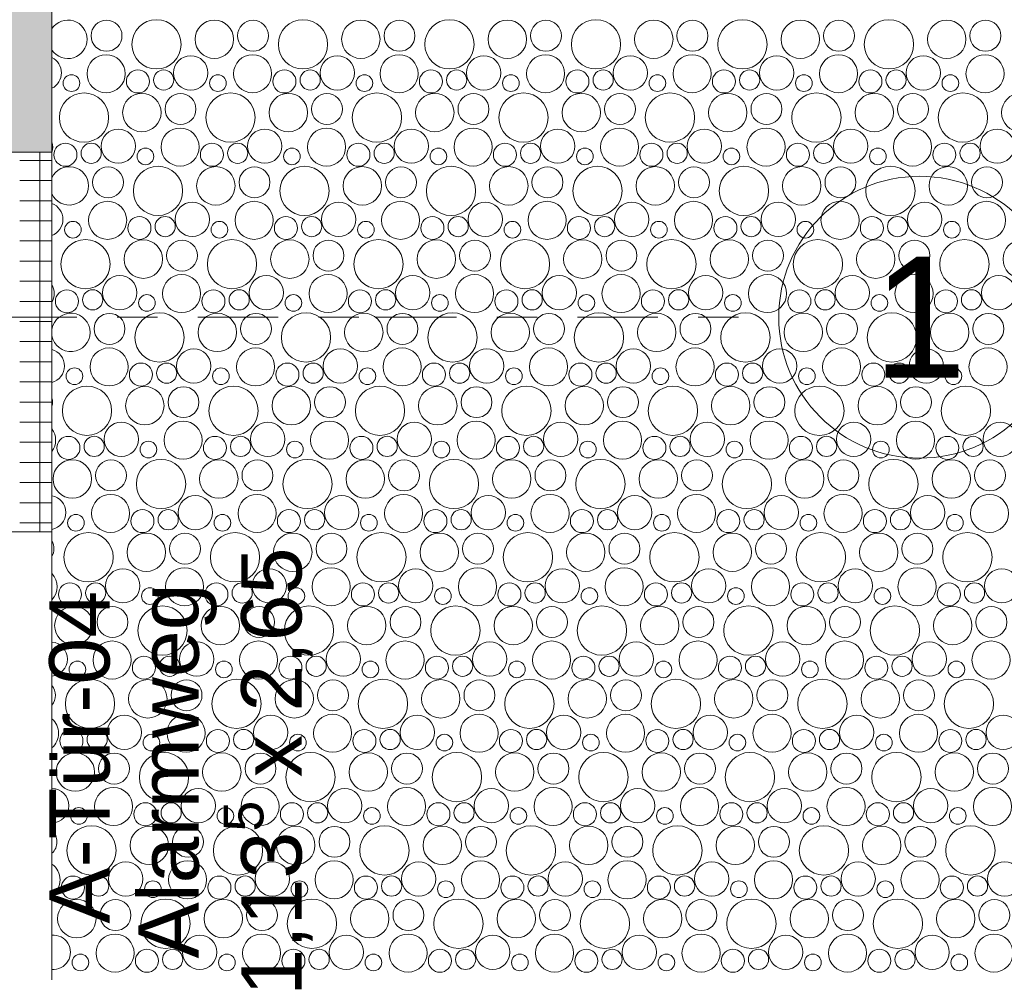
# Model space of a CAD drawing. Header units: metres. Extents: x -167 to 262, y -186 to 508.
# Tile 227 of 256: x 58.08 to 60.53, y 41.96 to 44.33. Entities that reach past the tile are written whole.
import ezdxf
from ezdxf.enums import TextEntityAlignment as Align

# ---------------------------------------------------------------- set-up
doc = ezdxf.new("R2010")
doc.units = ezdxf.units.M
doc.header["$MEASUREMENT"] = 0
doc.linetypes.add('Raster', pattern=[0.4, 0.2, -0.1, 0, -0.1])
for name, color, linetype in [('10 Wand außen', 7, 'Continuous'), ('60 Auffüllung', 7, 'Continuous'), ('90 Achsraster', 7, 'Continuous'), ('94 Genehmigungsplanung Bemaßung', 7, 'Continuous')]:
    doc.layers.add(name, color=color, linetype=linetype)
doc.styles.add('ERSTELLTER_STIL_1', font='arial.ttf')
doc.styles.add('ERSTELLTER_STIL_2', font='arial.ttf')
doc.dimstyles.new('ERSTELLTER_STIL__1', dxfattribs={"dimtxt": 0.25, "dimasz": 0.19, "dimexe": 0.18, "dimexo": 0.1, "dimgap": 0, "dimtad": 1, "dimtih": 1, "dimtoh": 1, "dimzin": 0, "dimdsep": 46, "dimtxsty": 'ERSTELLTER_STIL_1', "dimblk": 'ARROWHEAD_6', "dimblk1": 'ARROWHEAD_6', "dimblk2": 'ARROWHEAD_6', "dimcen": 0.09, "dimclrd": 7, "dimclre": 7, "dimclrt": 7, "dimazin": 0, "dimtfac": 1, "dimtdec": 4, "dimtmove": 0, "dimatfit": 3, "dimfxl": 1, "dimtolj": 1, "dimtzin": 0, "dimarcsym": 0})
doc.dimstyles.new('ERSTELLTER_STIL__2', dxfattribs={"dimtxt": 0.25, "dimasz": 0.19, "dimexe": 0.18, "dimexo": 0.1, "dimgap": 0, "dimtad": 1, "dimzin": 0, "dimdsep": 46, "dimtxsty": 'ERSTELLTER_STIL_1', "dimblk": 'ARROWHEAD_6', "dimblk1": 'ARROWHEAD_6', "dimblk2": 'ARROWHEAD_6', "dimcen": 0.09, "dimclrd": 7, "dimclre": 7, "dimclrt": 7, "dimazin": 0, "dimtfac": 1, "dimtdec": 4, "dimtmove": 0, "dimatfit": 3, "dimfxl": 1, "dimtolj": 1, "dimtzin": 0, "dimarcsym": 0})
pattern_1 = [(0, (27236.132094, 33357.27905), (0, 0.05), []), (90, (27236.132094, 33357.27905), (-0.05, 0), [])]

# ---------------------------------------------------------------- blocks, each defined once
blk = doc.blocks.new('*X54', base_point=(27236.1321, 33357.279))
at = {"layer": '60 Auffüllung', "color": 7, "linetype": 'Continuous', "lineweight": 18, "true_color": 0xefefef}
for centre, radius in [((58.2981, 44.2887), 0.0384), ((58.4222, 44.2674), 0.0612), ((58.5658, 44.2799), 0.0477), ((58.6618, 44.2887), 0.0384), ((58.7859, 44.2674), 0.0612), ((58.9295, 44.2799), 0.0477), ((59.0255, 44.2887), 0.0384), ((59.1496, 44.2674), 0.0612), ((59.2932, 44.2799), 0.0477), ((59.3892, 44.2887), 0.0384), ((59.5134, 44.2674), 0.0612), ((59.6569, 44.2799), 0.0477), ((59.7529, 44.2887), 0.0384), ((59.8771, 44.2674), 0.0612), ((60.0206, 44.2799), 0.0477), ((60.1167, 44.2887), 0.0384), ((60.2408, 44.2674), 0.0612), ((60.3843, 44.2799), 0.0477), ((60.4804, 44.2887), 0.0384), ((58.2971, 44.1943), 0.0473), ((58.5073, 44.1965), 0.0426), ((58.6608, 44.1943), 0.0473), ((58.871, 44.1965), 0.0426), ((59.0245, 44.1943), 0.0473), ((59.2347, 44.1965), 0.0426), ((59.3882, 44.1943), 0.0473), ((59.5985, 44.1965), 0.0426), ((59.7519, 44.1943), 0.0473), ((59.9622, 44.1965), 0.0426), ((60.1156, 44.1943), 0.0473), ((60.3259, 44.1965), 0.0426), ((60.4793, 44.1943), 0.0473), ((58.3761, 44.1752), 0.0286), ((58.44, 44.1788), 0.0251), ((58.7398, 44.1752), 0.0286), ((58.8037, 44.1788), 0.0251), ((59.1035, 44.1752), 0.0286), ((59.1674, 44.1788), 0.0251), ((59.4673, 44.1752), 0.0286), ((59.5311, 44.1788), 0.0251), ((59.831, 44.1752), 0.0286), ((59.8948, 44.1788), 0.0251), ((60.1947, 44.1752), 0.0286), ((60.2585, 44.1788), 0.0251), ((58.211, 44.1711), 0.0207), ((58.5747, 44.1711), 0.0207), ((58.9384, 44.1711), 0.0207), ((59.3021, 44.1711), 0.0207), ((59.6658, 44.1711), 0.0207), ((60.0295, 44.1711), 0.0207), ((60.3932, 44.1711), 0.0207), ((58.2422, 44.0854), 0.0612), ((58.3858, 44.0979), 0.0477), ((58.4818, 44.1067), 0.0384), ((58.6059, 44.0854), 0.0612), ((58.7495, 44.0979), 0.0477), ((58.8455, 44.1067), 0.0384), ((58.9696, 44.0854), 0.0612), ((59.1132, 44.0979), 0.0477), ((59.2092, 44.1067), 0.0384), ((59.3334, 44.0854), 0.0612), ((59.4769, 44.0979), 0.0477), ((59.5729, 44.1067), 0.0384), ((59.6971, 44.0854), 0.0612), ((59.8406, 44.0979), 0.0477), ((59.9367, 44.1067), 0.0384), ((60.0608, 44.0854), 0.0612), ((60.2043, 44.0979), 0.0477), ((60.3004, 44.1067), 0.0384), ((60.4245, 44.0854), 0.0612), ((60.568, 44.0979), 0.0477), ((58.3273, 44.0145), 0.0426), ((58.4808, 44.0123), 0.0473), ((58.691, 44.0145), 0.0426), ((58.8445, 44.0123), 0.0473), ((59.0547, 44.0145), 0.0426), ((59.2082, 44.0123), 0.0473), ((59.4185, 44.0145), 0.0426), ((59.5719, 44.0123), 0.0473), ((59.7822, 44.0145), 0.0426), ((59.9356, 44.0123), 0.0473), ((60.1459, 44.0145), 0.0426), ((60.2993, 44.0123), 0.0473), ((60.5096, 44.0145), 0.0426), ((58.1961, 43.9932), 0.0286), ((58.26, 43.9968), 0.0251), ((58.3947, 43.9891), 0.0207), ((58.5598, 43.9932), 0.0286), ((58.6237, 43.9968), 0.0251), ((58.7584, 43.9891), 0.0207), ((58.9235, 43.9932), 0.0286), ((58.9874, 43.9968), 0.0251), ((59.1221, 43.9891), 0.0207), ((59.2873, 43.9932), 0.0286), ((59.3511, 43.9968), 0.0251), ((59.4858, 43.9891), 0.0207), ((59.651, 43.9932), 0.0286), ((59.7148, 43.9968), 0.0251), ((59.8495, 43.9891), 0.0207), ((60.0147, 43.9932), 0.0286), ((60.0785, 43.9968), 0.0251), ((60.2132, 43.9891), 0.0207), ((60.3784, 43.9932), 0.0286), ((60.4422, 43.9968), 0.0251), ((58.3018, 43.9247), 0.0384), ((58.4259, 43.9034), 0.0612), ((58.5695, 43.9159), 0.0477), ((58.6655, 43.9247), 0.0384), ((58.7896, 43.9034), 0.0612), ((58.9332, 43.9159), 0.0477), ((59.0292, 43.9247), 0.0384), ((59.1534, 43.9034), 0.0612), ((59.2969, 43.9159), 0.0477), ((59.3929, 43.9247), 0.0384), ((59.5171, 43.9034), 0.0612), ((59.6606, 43.9159), 0.0477), ((59.7567, 43.9247), 0.0384), ((59.8808, 43.9034), 0.0612), ((60.0243, 43.9159), 0.0477), ((60.1204, 43.9247), 0.0384), ((60.2445, 43.9034), 0.0612), ((60.388, 43.9159), 0.0477), ((60.4841, 43.9247), 0.0384), ((58.3008, 43.8303), 0.0473), ((58.511, 43.8325), 0.0426), ((58.6645, 43.8303), 0.0473), ((58.8747, 43.8325), 0.0426), ((59.0282, 43.8303), 0.0473), ((59.2385, 43.8325), 0.0426), ((59.3919, 43.8303), 0.0473), ((59.6022, 43.8325), 0.0426), ((59.7556, 43.8303), 0.0473), ((59.9659, 43.8325), 0.0426), ((60.1193, 43.8303), 0.0473), ((60.3296, 43.8325), 0.0426), ((60.4831, 43.8303), 0.0473), ((58.3798, 43.8112), 0.0286), ((58.4437, 43.8148), 0.0251), ((58.7435, 43.8112), 0.0286), ((58.8074, 43.8148), 0.0251), ((59.1073, 43.8112), 0.0286), ((59.1711, 43.8148), 0.0251), ((59.471, 43.8112), 0.0286), ((59.5348, 43.8148), 0.0251), ((59.8347, 43.8112), 0.0286), ((59.8985, 43.8148), 0.0251), ((60.1984, 43.8112), 0.0286), ((60.2622, 43.8148), 0.0251), ((58.2147, 43.8071), 0.0207), ((58.5784, 43.8071), 0.0207), ((58.9421, 43.8071), 0.0207), ((59.3058, 43.8071), 0.0207), ((59.6695, 43.8071), 0.0207), ((60.0332, 43.8071), 0.0207), ((60.397, 43.8071), 0.0207), ((58.2459, 43.7214), 0.0612), ((58.3895, 43.7339), 0.0477), ((58.4855, 43.7427), 0.0384), ((58.6096, 43.7214), 0.0612), ((58.7532, 43.7339), 0.0477), ((58.8492, 43.7427), 0.0384), ((58.9734, 43.7214), 0.0612), ((59.1169, 43.7339), 0.0477), ((59.2129, 43.7427), 0.0384), ((59.3371, 43.7214), 0.0612), ((59.4806, 43.7339), 0.0477), ((59.5767, 43.7427), 0.0384), ((59.7008, 43.7214), 0.0612), ((59.8443, 43.7339), 0.0477), ((59.9404, 43.7427), 0.0384), ((60.0645, 43.7214), 0.0612), ((60.208, 43.7339), 0.0477), ((60.3041, 43.7427), 0.0384), ((60.4282, 43.7214), 0.0612), ((60.5717, 43.7339), 0.0477), ((58.331, 43.6505), 0.0426), ((58.4845, 43.6483), 0.0473), ((58.6947, 43.6505), 0.0426), ((58.8482, 43.6483), 0.0473), ((59.0585, 43.6505), 0.0426), ((59.2119, 43.6483), 0.0473), ((59.4222, 43.6505), 0.0426), ((59.5756, 43.6483), 0.0473), ((59.7859, 43.6505), 0.0426), ((59.9393, 43.6483), 0.0473), ((60.1496, 43.6505), 0.0426), ((60.3031, 43.6483), 0.0473), ((60.5133, 43.6505), 0.0426), ((58.1998, 43.6292), 0.0286), ((58.2637, 43.6328), 0.0251), ((58.3984, 43.6251), 0.0207), ((58.5635, 43.6292), 0.0286), ((58.6274, 43.6328), 0.0251), ((58.7621, 43.6251), 0.0207), ((58.9273, 43.6292), 0.0286), ((58.9911, 43.6328), 0.0251), ((59.1258, 43.6251), 0.0207), ((59.291, 43.6292), 0.0286), ((59.3548, 43.6328), 0.0251), ((59.4895, 43.6251), 0.0207), ((59.6547, 43.6292), 0.0286), ((59.7185, 43.6328), 0.0251), ((59.8532, 43.6251), 0.0207), ((60.0184, 43.6292), 0.0286), ((60.0822, 43.6328), 0.0251), ((60.217, 43.6251), 0.0207), ((60.3821, 43.6292), 0.0286), ((60.4459, 43.6328), 0.0251), ((58.3055, 43.5607), 0.0384), ((58.4296, 43.5394), 0.0612), ((58.5732, 43.5519), 0.0477), ((58.6692, 43.5607), 0.0384), ((58.7934, 43.5394), 0.0612), ((58.9369, 43.5519), 0.0477), ((59.0329, 43.5607), 0.0384), ((59.1571, 43.5394), 0.0612), ((59.3006, 43.5519), 0.0477), ((59.3967, 43.5607), 0.0384), ((59.5208, 43.5394), 0.0612), ((59.6643, 43.5519), 0.0477), ((59.7604, 43.5607), 0.0384), ((59.8845, 43.5394), 0.0612), ((60.028, 43.5519), 0.0477), ((60.1241, 43.5607), 0.0384), ((60.2482, 43.5394), 0.0612), ((60.3917, 43.5519), 0.0477), ((60.4878, 43.5607), 0.0384), ((58.3045, 43.4663), 0.0473), ((58.5147, 43.4685), 0.0426), ((58.6682, 43.4663), 0.0473), ((58.8785, 43.4685), 0.0426), ((59.0319, 43.4663), 0.0473), ((59.2422, 43.4685), 0.0426), ((59.3956, 43.4663), 0.0473), ((59.6059, 43.4685), 0.0426), ((59.7593, 43.4663), 0.0473), ((59.9696, 43.4685), 0.0426), ((60.1231, 43.4663), 0.0473), ((60.3333, 43.4685), 0.0426), ((60.4868, 43.4663), 0.0473), ((58.3835, 43.4472), 0.0286), ((58.4474, 43.4508), 0.0251), ((58.7473, 43.4472), 0.0286), ((58.8111, 43.4508), 0.0251), ((59.111, 43.4472), 0.0286), ((59.1748, 43.4508), 0.0251), ((59.4747, 43.4472), 0.0286), ((59.5385, 43.4508), 0.0251), ((59.8384, 43.4472), 0.0286), ((59.9022, 43.4508), 0.0251), ((60.2021, 43.4472), 0.0286), ((60.2659, 43.4508), 0.0251), ((58.2184, 43.4431), 0.0207), ((58.5821, 43.4431), 0.0207), ((58.9458, 43.4431), 0.0207), ((59.3095, 43.4431), 0.0207), ((59.6732, 43.4431), 0.0207), ((60.037, 43.4431), 0.0207), ((60.4007, 43.4431), 0.0207), ((58.2496, 43.3574), 0.0612), ((58.6134, 43.3574), 0.0612), ((58.9771, 43.3574), 0.0612), ((59.3408, 43.3574), 0.0612), ((59.7045, 43.3574), 0.0612), ((60.0682, 43.3574), 0.0612), ((60.4319, 43.3574), 0.0612), ((58.3932, 43.3699), 0.0477), ((58.4892, 43.3787), 0.0384), ((58.7569, 43.3699), 0.0477), ((58.8529, 43.3787), 0.0384), ((59.1206, 43.3699), 0.0477), ((59.2167, 43.3787), 0.0384), ((59.4843, 43.3699), 0.0477), ((59.5804, 43.3787), 0.0384), ((59.848, 43.3699), 0.0477), ((59.9441, 43.3787), 0.0384), ((60.2117, 43.3699), 0.0477), ((60.3078, 43.3787), 0.0384), ((58.3347, 43.2865), 0.0426), ((58.4882, 43.2843), 0.0473), ((58.6985, 43.2865), 0.0426), ((58.8519, 43.2843), 0.0473), ((59.0622, 43.2865), 0.0426), ((59.2156, 43.2843), 0.0473), ((59.4259, 43.2865), 0.0426), ((59.5793, 43.2843), 0.0473), ((59.7896, 43.2865), 0.0426), ((59.9431, 43.2843), 0.0473), ((60.1533, 43.2865), 0.0426), ((60.3068, 43.2843), 0.0473), ((60.517, 43.2865), 0.0426), ((58.2035, 43.2652), 0.0286), ((58.2674, 43.2688), 0.0251), ((58.4021, 43.2611), 0.0207), ((58.5673, 43.2652), 0.0286), ((58.6311, 43.2688), 0.0251), ((58.7658, 43.2611), 0.0207), ((58.931, 43.2652), 0.0286), ((58.9948, 43.2688), 0.0251), ((59.1295, 43.2611), 0.0207), ((59.2947, 43.2652), 0.0286), ((59.3585, 43.2688), 0.0251), ((59.4932, 43.2611), 0.0207), ((59.6584, 43.2652), 0.0286), ((59.7222, 43.2688), 0.0251), ((59.857, 43.2611), 0.0207), ((60.0221, 43.2652), 0.0286), ((60.0859, 43.2688), 0.0251), ((60.2207, 43.2611), 0.0207), ((60.3858, 43.2652), 0.0286), ((60.4496, 43.2688), 0.0251), ((58.2132, 43.1879), 0.0477), ((58.3092, 43.1967), 0.0384), ((58.4334, 43.1754), 0.0612), ((58.5769, 43.1879), 0.0477), ((58.6729, 43.1967), 0.0384), ((58.7971, 43.1754), 0.0612), ((58.9406, 43.1879), 0.0477), ((59.0367, 43.1967), 0.0384), ((59.1608, 43.1754), 0.0612), ((59.3043, 43.1879), 0.0477), ((59.4004, 43.1967), 0.0384), ((59.5245, 43.1754), 0.0612), ((59.668, 43.1879), 0.0477), ((59.7641, 43.1967), 0.0384), ((59.8882, 43.1754), 0.0612), ((60.0317, 43.1879), 0.0477), ((60.1278, 43.1967), 0.0384), ((60.2519, 43.1754), 0.0612), ((60.3955, 43.1879), 0.0477), ((60.4915, 43.1967), 0.0384), ((58.3082, 43.1023), 0.0473), ((58.6719, 43.1023), 0.0473), ((59.0356, 43.1023), 0.0473), ((59.3993, 43.1023), 0.0473), ((59.7631, 43.1023), 0.0473), ((60.1268, 43.1023), 0.0473), ((60.4905, 43.1023), 0.0473), ((58.5185, 43.1045), 0.0426), ((58.8822, 43.1045), 0.0426), ((59.2459, 43.1045), 0.0426), ((59.6096, 43.1045), 0.0426), ((59.9733, 43.1045), 0.0426), ((60.337, 43.1045), 0.0426), ((58.3873, 43.0832), 0.0286), ((58.4511, 43.0868), 0.0251), ((58.751, 43.0832), 0.0286), ((58.8148, 43.0868), 0.0251), ((59.1147, 43.0832), 0.0286), ((59.1785, 43.0868), 0.0251), ((59.4784, 43.0832), 0.0286), ((59.5422, 43.0868), 0.0251), ((59.8421, 43.0832), 0.0286), ((59.9059, 43.0868), 0.0251), ((60.2058, 43.0832), 0.0286), ((60.2696, 43.0868), 0.0251), ((58.2221, 43.0791), 0.0207), ((58.5858, 43.0791), 0.0207), ((58.9495, 43.0791), 0.0207), ((59.3132, 43.0791), 0.0207), ((59.677, 43.0791), 0.0207), ((60.0407, 43.0791), 0.0207), ((60.4044, 43.0791), 0.0207), ((58.2534, 42.9934), 0.0612), ((58.3969, 43.0059), 0.0477), ((58.4929, 43.0147), 0.0384), ((58.6171, 42.9934), 0.0612), ((58.7606, 43.0059), 0.0477), ((58.8567, 43.0147), 0.0384), ((58.9808, 42.9934), 0.0612), ((59.1243, 43.0059), 0.0477), ((59.2204, 43.0147), 0.0384), ((59.3445, 42.9934), 0.0612), ((59.488, 43.0059), 0.0477), ((59.5841, 43.0147), 0.0384), ((59.7082, 42.9934), 0.0612), ((59.8517, 43.0059), 0.0477), ((59.9478, 43.0147), 0.0384), ((60.0719, 42.9934), 0.0612), ((60.2155, 43.0059), 0.0477), ((60.3115, 43.0147), 0.0384), ((60.4356, 42.9934), 0.0612), ((58.3385, 42.9225), 0.0426), ((58.4919, 42.9203), 0.0473), ((58.7022, 42.9225), 0.0426), ((58.8556, 42.9203), 0.0473), ((59.0659, 42.9225), 0.0426), ((59.2193, 42.9203), 0.0473), ((59.4296, 42.9225), 0.0426), ((59.5831, 42.9203), 0.0473), ((59.7933, 42.9225), 0.0426), ((59.9468, 42.9203), 0.0473), ((60.157, 42.9225), 0.0426), ((60.3105, 42.9203), 0.0473), ((60.5207, 42.9225), 0.0426), ((58.2073, 42.9012), 0.0286), ((58.2711, 42.9048), 0.0251), ((58.571, 42.9012), 0.0286), ((58.6348, 42.9048), 0.0251), ((58.9347, 42.9012), 0.0286), ((58.9985, 42.9048), 0.0251), ((59.2984, 42.9012), 0.0286), ((59.3622, 42.9048), 0.0251), ((59.6621, 42.9012), 0.0286), ((59.7259, 42.9048), 0.0251), ((60.0258, 42.9012), 0.0286), ((60.0896, 42.9048), 0.0251), ((60.3895, 42.9012), 0.0286), ((60.4533, 42.9048), 0.0251), ((58.4058, 42.8971), 0.0207), ((58.7695, 42.8971), 0.0207), ((59.1332, 42.8971), 0.0207), ((59.497, 42.8971), 0.0207), ((59.8607, 42.8971), 0.0207), ((60.2244, 42.8971), 0.0207), ((58.2169, 42.8239), 0.0477), ((58.3129, 42.8327), 0.0384), ((58.4371, 42.8114), 0.0612), ((58.5806, 42.8239), 0.0477), ((58.6767, 42.8327), 0.0384), ((58.8008, 42.8114), 0.0612), ((58.9443, 42.8239), 0.0477), ((59.0404, 42.8327), 0.0384), ((59.1645, 42.8114), 0.0612), ((59.308, 42.8239), 0.0477), ((59.4041, 42.8327), 0.0384), ((59.5282, 42.8114), 0.0612), ((59.6717, 42.8239), 0.0477), ((59.7678, 42.8327), 0.0384), ((59.8919, 42.8114), 0.0612), ((60.0355, 42.8239), 0.0477), ((60.1315, 42.8327), 0.0384), ((60.2556, 42.8114), 0.0612), ((60.3992, 42.8239), 0.0477), ((60.4952, 42.8327), 0.0384), ((58.3119, 42.7383), 0.0473), ((58.5222, 42.7405), 0.0426), ((58.6756, 42.7383), 0.0473), ((58.8859, 42.7405), 0.0426), ((59.0393, 42.7383), 0.0473), ((59.2496, 42.7405), 0.0426), ((59.4031, 42.7383), 0.0473), ((59.6133, 42.7405), 0.0426), ((59.7668, 42.7383), 0.0473), ((59.977, 42.7405), 0.0426), ((60.1305, 42.7383), 0.0473), ((60.3407, 42.7405), 0.0426), ((60.4942, 42.7383), 0.0473), ((58.2258, 42.7151), 0.0207), ((58.391, 42.7192), 0.0286), ((58.4548, 42.7228), 0.0251), ((58.5895, 42.7151), 0.0207), ((58.7547, 42.7192), 0.0286), ((58.8185, 42.7228), 0.0251), ((58.9532, 42.7151), 0.0207), ((59.1184, 42.7192), 0.0286), ((59.1822, 42.7228), 0.0251), ((59.317, 42.7151), 0.0207), ((59.4821, 42.7192), 0.0286), ((59.5459, 42.7228), 0.0251), ((59.6807, 42.7151), 0.0207), ((59.8458, 42.7192), 0.0286), ((59.9096, 42.7228), 0.0251), ((60.0444, 42.7151), 0.0207), ((60.2095, 42.7192), 0.0286), ((60.2733, 42.7228), 0.0251), ((60.4081, 42.7151), 0.0207), ((58.2571, 42.6294), 0.0612), ((58.4006, 42.6419), 0.0477), ((58.4967, 42.6507), 0.0384), ((58.6208, 42.6294), 0.0612), ((58.7643, 42.6419), 0.0477), ((58.8604, 42.6507), 0.0384), ((58.9845, 42.6294), 0.0612), ((59.128, 42.6419), 0.0477), ((59.2241, 42.6507), 0.0384), ((59.3482, 42.6294), 0.0612), ((59.4917, 42.6419), 0.0477), ((59.5878, 42.6507), 0.0384), ((59.7119, 42.6294), 0.0612), ((59.8555, 42.6419), 0.0477), ((59.9515, 42.6507), 0.0384), ((60.0756, 42.6294), 0.0612), ((60.2192, 42.6419), 0.0477), ((60.3152, 42.6507), 0.0384), ((60.4393, 42.6294), 0.0612), ((58.3422, 42.5585), 0.0426), ((58.4956, 42.5564), 0.0473), ((58.7059, 42.5585), 0.0426), ((58.8593, 42.5564), 0.0473), ((59.0696, 42.5585), 0.0426), ((59.2231, 42.5564), 0.0473), ((59.4333, 42.5585), 0.0426), ((59.5868, 42.5564), 0.0473), ((59.797, 42.5585), 0.0426), ((59.9505, 42.5564), 0.0473), ((60.1607, 42.5585), 0.0426), ((60.3142, 42.5564), 0.0473), ((60.5244, 42.5585), 0.0426), ((58.211, 42.5372), 0.0286), ((58.2748, 42.5408), 0.0251), ((58.5747, 42.5372), 0.0286), ((58.6385, 42.5408), 0.0251), ((58.9384, 42.5372), 0.0286), ((59.0022, 42.5408), 0.0251), ((59.3021, 42.5372), 0.0286), ((59.3659, 42.5408), 0.0251), ((59.6658, 42.5372), 0.0286), ((59.7296, 42.5408), 0.0251), ((60.0295, 42.5372), 0.0286), ((60.0933, 42.5408), 0.0251), ((60.3932, 42.5372), 0.0286), ((60.457, 42.5408), 0.0251), ((58.4095, 42.5331), 0.0207), ((58.7732, 42.5331), 0.0207), ((59.137, 42.5331), 0.0207), ((59.5007, 42.5331), 0.0207), ((59.8644, 42.5331), 0.0207), ((60.2281, 42.5331), 0.0207), ((58.2206, 42.4599), 0.0477), ((58.3167, 42.4687), 0.0384), ((58.4408, 42.4474), 0.0612), ((58.5843, 42.4599), 0.0477), ((58.6804, 42.4687), 0.0384), ((58.8045, 42.4474), 0.0612), ((58.948, 42.4599), 0.0477), ((59.0441, 42.4687), 0.0384), ((59.1682, 42.4474), 0.0612), ((59.3117, 42.4599), 0.0477), ((59.4078, 42.4687), 0.0384), ((59.5319, 42.4474), 0.0612), ((59.6755, 42.4599), 0.0477), ((59.7715, 42.4687), 0.0384), ((59.8956, 42.4474), 0.0612), ((60.0392, 42.4599), 0.0477), ((60.1352, 42.4687), 0.0384), ((60.2593, 42.4474), 0.0612), ((60.4029, 42.4599), 0.0477), ((60.4989, 42.4687), 0.0384), ((58.3156, 42.3744), 0.0473), ((58.5259, 42.3765), 0.0426), ((58.6793, 42.3744), 0.0473), ((58.8896, 42.3765), 0.0426), ((59.0431, 42.3744), 0.0473), ((59.2533, 42.3765), 0.0426), ((59.4068, 42.3744), 0.0473), ((59.617, 42.3765), 0.0426), ((59.7705, 42.3744), 0.0473), ((59.9807, 42.3765), 0.0426), ((60.1342, 42.3744), 0.0473), ((60.3444, 42.3765), 0.0426), ((60.4979, 42.3744), 0.0473), ((58.2295, 42.3511), 0.0207), ((58.3947, 42.3552), 0.0286), ((58.4585, 42.3588), 0.0251), ((58.5932, 42.3511), 0.0207), ((58.7584, 42.3552), 0.0286), ((58.8222, 42.3588), 0.0251), ((58.957, 42.3511), 0.0207), ((59.1221, 42.3552), 0.0286), ((59.1859, 42.3588), 0.0251), ((59.3207, 42.3511), 0.0207), ((59.4858, 42.3552), 0.0286), ((59.5496, 42.3588), 0.0251), ((59.6844, 42.3511), 0.0207), ((59.8495, 42.3552), 0.0286), ((59.9133, 42.3588), 0.0251), ((60.0481, 42.3511), 0.0207), ((60.2132, 42.3552), 0.0286), ((60.277, 42.3588), 0.0251), ((60.4118, 42.3511), 0.0207), ((58.2608, 42.2654), 0.0612), ((58.4043, 42.2779), 0.0477), ((58.5004, 42.2867), 0.0384), ((58.6245, 42.2654), 0.0612), ((58.768, 42.2779), 0.0477), ((58.8641, 42.2867), 0.0384), ((58.9882, 42.2654), 0.0612), ((59.1317, 42.2779), 0.0477), ((59.2278, 42.2867), 0.0384), ((59.3519, 42.2654), 0.0612), ((59.4955, 42.2779), 0.0477), ((59.5915, 42.2867), 0.0384), ((59.7156, 42.2654), 0.0612), ((59.8592, 42.2779), 0.0477), ((59.9552, 42.2867), 0.0384), ((60.0793, 42.2654), 0.0612), ((60.2229, 42.2779), 0.0477), ((60.3189, 42.2867), 0.0384), ((60.443, 42.2654), 0.0612), ((58.3459, 42.1945), 0.0426), ((58.4993, 42.1924), 0.0473), ((58.7096, 42.1945), 0.0426), ((58.8631, 42.1924), 0.0473), ((59.0733, 42.1945), 0.0426), ((59.2268, 42.1924), 0.0473), ((59.437, 42.1945), 0.0426), ((59.5905, 42.1924), 0.0473), ((59.8007, 42.1945), 0.0426), ((59.9542, 42.1924), 0.0473), ((60.1644, 42.1945), 0.0426), ((60.3179, 42.1924), 0.0473), ((60.5281, 42.1945), 0.0426), ((58.2147, 42.1732), 0.0286), ((58.2785, 42.1768), 0.0251), ((58.5784, 42.1732), 0.0286), ((58.6422, 42.1768), 0.0251), ((58.9421, 42.1732), 0.0286), ((59.0059, 42.1768), 0.0251), ((59.3058, 42.1732), 0.0286), ((59.3696, 42.1768), 0.0251), ((59.6695, 42.1732), 0.0286), ((59.7333, 42.1768), 0.0251), ((60.0332, 42.1732), 0.0286), ((60.097, 42.1768), 0.0251), ((60.3969, 42.1732), 0.0286), ((60.4607, 42.1768), 0.0251), ((58.4132, 42.1691), 0.0207), ((58.777, 42.1691), 0.0207), ((59.1407, 42.1691), 0.0207), ((59.5044, 42.1691), 0.0207), ((59.8681, 42.1691), 0.0207), ((60.2318, 42.1691), 0.0207), ((58.2243, 42.0959), 0.0477), ((58.3204, 42.1047), 0.0384), ((58.4445, 42.0834), 0.0612), ((58.588, 42.0959), 0.0477), ((58.6841, 42.1047), 0.0384), ((58.8082, 42.0834), 0.0612), ((58.9517, 42.0959), 0.0477), ((59.0478, 42.1047), 0.0384), ((59.1719, 42.0834), 0.0612), ((59.3155, 42.0959), 0.0477), ((59.4115, 42.1047), 0.0384), ((59.5356, 42.0834), 0.0612), ((59.6792, 42.0959), 0.0477), ((59.7752, 42.1047), 0.0384), ((59.8993, 42.0834), 0.0612), ((60.0429, 42.0959), 0.0477), ((60.1389, 42.1047), 0.0384), ((60.263, 42.0834), 0.0612), ((60.4066, 42.0959), 0.0477), ((60.5026, 42.1047), 0.0384), ((58.3193, 42.0104), 0.0473), ((58.5296, 42.0125), 0.0426), ((58.6831, 42.0104), 0.0473), ((58.8933, 42.0125), 0.0426), ((59.0468, 42.0104), 0.0473), ((59.257, 42.0125), 0.0426), ((59.4105, 42.0104), 0.0473), ((59.6207, 42.0125), 0.0426), ((59.7742, 42.0104), 0.0473), ((59.9844, 42.0125), 0.0426), ((60.1379, 42.0104), 0.0473), ((60.3481, 42.0125), 0.0426), ((60.5016, 42.0104), 0.0473), ((58.2332, 41.9871), 0.0207), ((58.3984, 41.9913), 0.0286), ((58.4622, 41.9948), 0.0251), ((58.597, 41.9871), 0.0207), ((58.7621, 41.9913), 0.0286), ((58.8259, 41.9948), 0.0251), ((58.9607, 41.9871), 0.0207), ((59.1258, 41.9913), 0.0286), ((59.1896, 41.9948), 0.0251), ((59.3244, 41.9871), 0.0207), ((59.4895, 41.9913), 0.0286), ((59.5533, 41.9948), 0.0251), ((59.6881, 41.9871), 0.0207), ((59.8532, 41.9913), 0.0286), ((59.917, 41.9948), 0.0251), ((60.0518, 41.9871), 0.0207), ((60.2169, 41.9913), 0.0286), ((60.2807, 41.9948), 0.0251), ((60.4155, 41.9871), 0.0207)]:
    blk.add_circle(centre, radius, dxfattribs=at)
for centre, radius, start, end in [((58.2021, 44.2799), 0.0477, 213.9072, 146.0928), ((58.1436, 44.1965), 0.0426, 296.3228, 63.6772), ((58.1171, 44.0123), 0.0473, 343.6323, 16.3677), ((58.2058, 43.9159), 0.0477, 204.8161, 155.1839), ((58.1473, 43.8325), 0.0426, 290.8728, 69.1272), ((58.1208, 43.6483), 0.0473, 331.7757, 28.2243), ((58.2095, 43.5519), 0.0477, 189.8101, 170.1899), ((58.151, 43.4685), 0.0426, 285.6144, 74.3856), ((58.1255, 43.3787), 0.0384, 344.4825, 15.5175), ((58.1245, 43.2843), 0.0473, 323.3918, 36.6082), ((58.1547, 43.1045), 0.0426, 280.488, 79.512), ((58.1292, 43.0147), 0.0384, 330.0986, 29.9014), ((58.1282, 42.9203), 0.0473, 316.4158, 43.5842), ((58.1585, 42.7405), 0.0426, 275.4454, 84.5546), ((58.1329, 42.6507), 0.0384, 320.3736, 39.6264), ((58.1319, 42.5564), 0.0473, 310.2401, 49.7599), ((58.1622, 42.3765), 0.0426, 270.4449, 89.5551), ((58.1367, 42.2867), 0.0384, 312.342, 47.658), ((58.1356, 42.1924), 0.0473, 304.5845, 55.4155), ((58.1659, 42.0125), 0.0426, 265.4478, 94.5522)]:
    blk.add_arc(centre, radius, start, end, dxfattribs=at)
blk = doc.blocks.new('Eingang 01 1-Fl 27_2')
at = {"layer": '10 Wand außen', "color": 7, "linetype": 'Continuous', "lineweight": 18}
for p, q in [((0.4975, 0), (0.4975, 0.995)), ((-0.4975, 0), (-0.5675, 0)), ((-0.5675, 0), (-0.5675, -0.05)), ((-0.4975, -0.03), (-0.4975, 0)), ((0.4975, -0.03), (0.4975, 0)), ((0.4975, 0), (0.5675, 0)), ((0.5675, 0), (0.5675, -0.05)), ((-0.4675, -0.03), (-0.4975, -0.03)), ((-0.4675, -0.05), (-0.4675, -0.03)), ((0.4675, -0.05), (0.4675, -0.03)), ((0.4675, -0.03), (0.4975, -0.03)), ((-0.5675, -0.05), (-0.4675, -0.05)), ((0.5675, -0.05), (0.4675, -0.05))]:
    blk.add_line(p, q, dxfattribs=at)
at = {"layer": '10 Wand außen', "color": 8, "linetype": 'Continuous', "lineweight": 18}
for p, q in [((-0.5675, 0.01), (-0.5675, 0.17)), ((0.5675, 0.01), (0.5675, 0.17)), ((-0.5675, 0), (-0.5675, 0.01)), ((-0.5675, -0.05), (-0.5675, 0)), ((-0.5675, -0.05), (-0.5675, 0)), ((0.5675, 0), (0.5675, 0.01)), ((0.5675, -0.05), (0.5675, 0)), ((0.5675, -0.05), (0.5675, 0)), ((-0.5675, -0.07), (-0.5675, -0.05)), ((-0.5675, -0.15), (-0.5675, -0.07)), ((0.5675, -0.07), (0.5675, -0.05)), ((0.5675, -0.15), (0.5675, -0.07))]:
    blk.add_line(p, q, dxfattribs=at)
at = {"layer": '10 Wand außen', "color": 7, "linetype": 'Continuous', "lineweight": 13}
blk.add_arc((0.4975, 0), 0.995, 90, 180, dxfattribs=at)
blk = doc.blocks.new('T Marker 27_26')
at = {"layer": '10 Wand außen', "color": 7, "lineweight": 13, "char_height": 0.15, "attachment_point": 7, "style": 'ERSTELLTER_STIL_1'}
for s, insert in [('\\A1;{\\pql;\\pt0;\\fArial|b0|i0|c0|p0;\\W1.000000;1,13\\fArial|b0|i0|c0|p0;\\W1.000000;\\A1{\\H.66x;\\S5^  ;}\\fArial|b0|i0|c0|p0;\\W1.000000; x 2,65\\fArial|b0|i0|c0|p0;\\W1.000000;\\A1{\\H.66x;\\S^  ;}}', (-0.5852, -0.9837)), ('\\A1;{\\pql;\\pt0;\\fArial|b0|i0|c0|p0;\\W1.000000;A-Tür-04\\fArial|b0|i0|c0|p0;\\W1.000000;\\fArial|b0|i0|c0|p0;\\W1.000000;\\fArial|b0|i0|c0|p0;\\W1.000000;}', (-0.4058, -0.4654)), ('\\A1;{\\pql;\\pt0;\\fArial|b0|i0|c0|p0;\\W1.000000;Alarmweg\\fArial|b0|i0|c0|p0;\\W1.000000;\\fArial|b0|i0|c0|p0;\\W1.000000;\\fArial|b0|i0|c0|p0;\\W1.000000;}', (-0.4923, -0.7298))]:
    blk.add_mtext(s, dxfattribs=dict(at, insert=insert))
blk = doc.blocks.new('Standard-Rastermarker_139')
at = {"layer": '90 Achsraster', "color": 14, "linetype": 'Raster', "lineweight": 18, "true_color": 0xa80000}
for p, q in [((1, 0), (45.4427, 0)), ((45.4427, 0), (46.4427, 0))]:
    blk.add_line(p, q, dxfattribs=at)
at = {"layer": '90 Achsraster', "color": 14, "linetype": 'Continuous', "lineweight": 18, "true_color": 0xa80000, "flags": 128}
blk.add_lwpolyline([(47.1427, 0, 1), (46.4427, 0, 1)], format="xyb", close=True, dxfattribs=at)
at = {"layer": '90 Achsraster', "color": 14, "linetype": 'Raster', "lineweight": 18, "true_color": 0xa80000}
blk.add_point((45.4427, 0), dxfattribs=at)
blk.add_point((45.4427, 0), dxfattribs=at)
at = {"layer": '90 Achsraster', "color": 14, "lineweight": 18, "true_color": 0xa80000, "style": 'ERSTELLTER_STIL_2'}
for tag, p in [('AC_MarkerText_1_0', (-0.35, 0.15)), ('AC_MarkerText_1_1', (46.7927, 0.15))]:
    blk.add_attdef(tag, text='', height=0.3, dxfattribs=at).set_placement(p, align=Align.TOP_CENTER)
blk = doc.blocks.new('*D452', base_point=(27236.1321, 33357.279))
at = {"layer": '94 Genehmigungsplanung Bemaßung', "color": 7, "linetype": 'Continuous', "lineweight": 13}
for p, q in [((17.3411, 46.9539), (17.3411, 47.3289)), ((58.1625, 46.9539), (58.1625, 47.3289)), ((17.4411, 47.2414), (17.2411, 47.0414)), ((58.2625, 47.2414), (58.0625, 47.0414)), ((17.3411, 47.1414), (58.1625, 47.1414))]:
    blk.add_line(p, q, dxfattribs=at)
at = {"layer": '94 Genehmigungsplanung Bemaßung', "color": 7, "lineweight": 13, "insert": (37.3228, 47.1914), "char_height": 0.25, "attachment_point": 7, "style": 'ERSTELLTER_STIL_1'}
blk.add_mtext('\\A1;{\\pql;\\fArial|b0|i0|c0|p0;\\W1.000000;40,82}', dxfattribs=at)
blk = doc.blocks.new('ARROWHEAD_6')
at = {"color": 0, "linetype": 'Continuous', "lineweight": 0}
for p, q in [((-0.5, -0.5), (0.5, 0.5)), ((0, 0), (-1, 0))]:
    blk.add_line(p, q, dxfattribs=at)
blk = doc.blocks.new('*D453', base_point=(27236.1321, 33357.279))
at = {"layer": '94 Genehmigungsplanung Bemaßung', "color": 7, "linetype": 'Continuous', "lineweight": 13}
for p, q in [((58.1625, 46.9539), (58.1625, 47.3289)), ((66.6638, 46.9539), (66.6638, 47.3289)), ((58.2625, 47.2414), (58.0625, 47.0414)), ((66.7638, 47.2414), (66.5638, 47.0414)), ((58.1625, 47.1414), (66.6638, 47.1414))]:
    blk.add_line(p, q, dxfattribs=at)
at = {"layer": '94 Genehmigungsplanung Bemaßung', "color": 7, "lineweight": 13, "insert": (62.0795, 47.1914), "char_height": 0.25, "attachment_point": 7, "style": 'ERSTELLTER_STIL_1'}
blk.add_mtext('\\A1;{\\pql;\\fArial|b0|i0|c0|p0;\\W1.000000;8,50}', dxfattribs=at)
blk = doc.blocks.new('*D471', base_point=(27236.1321, 33357.279))
at = {"layer": '94 Genehmigungsplanung Bemaßung', "color": 7, "linetype": 'Continuous', "lineweight": 13}
for p, q in [((57.7525, 46.3452), (57.7525, 46.7202)), ((58.0025, 46.3452), (58.0025, 46.7202)), ((57.8525, 46.6327), (57.6525, 46.4327)), ((58.1025, 46.6327), (57.9025, 46.4327)), ((57.7525, 46.5327), (58.0025, 46.5327))]:
    blk.add_line(p, q, dxfattribs=at)
blk = doc.blocks.new('*D472', base_point=(27236.1321, 33357.279))
at = {"layer": '94 Genehmigungsplanung Bemaßung', "color": 7, "linetype": 'Continuous', "lineweight": 13}
for p, q in [((58.0025, 46.3452), (58.0025, 46.7202)), ((58.1625, 46.3452), (58.1625, 46.7202)), ((58.1025, 46.6327), (57.9025, 46.4327)), ((58.2625, 46.6327), (58.0625, 46.4327)), ((58.0025, 46.5327), (58.1625, 46.5327))]:
    blk.add_line(p, q, dxfattribs=at)
blk = doc.blocks.new('*D473', base_point=(27236.1321, 33357.279))
at = {"layer": '94 Genehmigungsplanung Bemaßung', "color": 7, "linetype": 'Continuous', "lineweight": 13}
for p, q in [((58.1625, 46.3452), (58.1625, 46.7202)), ((59.485, 46.3452), (59.485, 46.7202)), ((58.2625, 46.6327), (58.0625, 46.4327)), ((59.385, 46.4327), (59.585, 46.6327)), ((58.1625, 46.5327), (59.485, 46.5327)), ((59.485, 46.5327), (59.635, 46.5327))]:
    blk.add_line(p, q, dxfattribs=at)
at = {"layer": '94 Genehmigungsplanung Bemaßung', "color": 7, "lineweight": 13, "char_height": 0.25, "attachment_point": 7, "style": 'ERSTELLTER_STIL_1'}
for s, insert in [('\\A1;{\\pql;\\fArial|b0|i0|c0|p0;\\W1.000000;16}', (58.2625, 46.5827)), ('\\A1;{\\pql;\\fArial|b0|i0|c0|p0;\\W1.000000;1,32}', (59.585, 46.5827))]:
    blk.add_mtext(s, dxfattribs=dict(at, insert=insert))
blk = doc.blocks.new('*D478', base_point=(27236.1321, 33357.279))
at = {"layer": '94 Genehmigungsplanung Bemaßung', "color": 7, "linetype": 'Continuous', "lineweight": 13}
for p, q in [((57.8425, 45.7456), (57.8425, 46.1206)), ((58.1625, 45.7456), (58.1625, 46.1206)), ((57.9425, 46.0331), (57.7425, 45.8331)), ((58.0625, 45.8331), (58.2625, 46.0331)), ((57.8425, 45.9331), (58.1625, 45.9331)), ((58.1625, 45.9331), (58.3125, 45.9331))]:
    blk.add_line(p, q, dxfattribs=at)
blk = doc.blocks.new('*D482', base_point=(27236.1321, 33357.279))
at = {"layer": '94 Genehmigungsplanung Bemaßung', "color": 7, "linetype": 'Continuous', "lineweight": 13}
for p, q in [((61.6864, 43.9997), (61.6864, 44.1497)), ((61.7864, 43.8997), (61.5864, 44.0997)), ((61.8739, 43.9997), (61.4989, 43.9997)), ((61.6864, 38.5897), (61.6864, 43.9997)), ((61.5864, 38.6897), (61.7864, 38.4897)), ((61.8739, 38.5897), (61.4989, 38.5897))]:
    blk.add_line(p, q, dxfattribs=at)
at = {"layer": '94 Genehmigungsplanung Bemaßung', "color": 7, "lineweight": 13, "insert": (61.6364, 40.961), "char_height": 0.25, "attachment_point": 7, "rotation": 90, "style": 'ERSTELLTER_STIL_1'}
blk.add_mtext('\\A1;{\\pql;\\fArial|b0|i0|c0|p0;\\W1.000000;5,41}', dxfattribs=at)
blk = doc.blocks.new('*D488', base_point=(27236.1321, 33357.279))
at = {"layer": '94 Genehmigungsplanung Bemaßung', "color": 7, "linetype": 'Continuous', "lineweight": 13}
for p, q in [((60.8659, 43.7797), (61.0659, 43.5797)), ((61.1534, 43.6797), (60.7784, 43.6797)), ((60.9659, 37.1352), (60.9659, 43.6797)), ((60.8659, 37.2352), (61.0659, 37.0352)), ((61.1534, 37.1352), (60.7784, 37.1352))]:
    blk.add_line(p, q, dxfattribs=at)
at = {"layer": '94 Genehmigungsplanung Bemaßung', "color": 7, "lineweight": 13, "char_height": 0.25, "attachment_point": 7, "rotation": 90, "style": 'ERSTELLTER_STIL_1'}
for s, insert in [('\\A1;{\\pql;\\fArial|b0|i0|c0|p0;\\W1.000000;32}', (60.9159, 43.1983)), ('\\A1;{\\pql;\\fArial|b0|i0|c0|p0;\\W1.000000;6,54\\fArial|b0|i0|c0|p0;\\W1.000000;\\A1{\\H.66x;\\S5^  ;}}', (60.9759, 39.8202))]:
    blk.add_mtext(s, dxfattribs=dict(at, insert=insert))
blk = doc.blocks.new('*D489', base_point=(27236.1321, 33357.279))
at = {"layer": '94 Genehmigungsplanung Bemaßung', "color": 7, "linetype": 'Continuous', "lineweight": 13}
for p, q in [((60.9659, 43.9997), (60.9659, 44.1497)), ((61.0659, 43.8997), (60.8659, 44.0997)), ((61.1534, 43.9997), (60.7784, 43.9997)), ((60.9659, 43.6797), (60.9659, 43.9997)), ((60.8659, 43.7797), (61.0659, 43.5797)), ((61.1534, 43.6797), (60.7784, 43.6797))]:
    blk.add_line(p, q, dxfattribs=at)
blk = doc.blocks.new('*D491', base_point=(27236.1321, 33357.279))
at = {"layer": '94 Genehmigungsplanung Bemaßung', "color": 7, "linetype": 'Continuous', "lineweight": 13}
for p, q in [((62.3525, 43.9997), (62.3525, 44.1497)), ((62.4525, 43.8997), (62.2525, 44.0997)), ((62.54, 43.9997), (62.165, 43.9997)), ((62.3525, 28.1797), (62.3525, 43.9997)), ((62.2525, 28.2797), (62.4525, 28.0797)), ((62.54, 28.1797), (62.165, 28.1797))]:
    blk.add_line(p, q, dxfattribs=at)
at = {"layer": '94 Genehmigungsplanung Bemaßung', "color": 7, "lineweight": 13, "insert": (62.3025, 35.6607), "char_height": 0.25, "attachment_point": 7, "rotation": 90, "style": 'ERSTELLTER_STIL_1'}
blk.add_mtext('\\A1;{\\pql;\\fArial|b0|i0|c0|p0;\\W1.000000;15,82}', dxfattribs=at)
blk = doc.blocks.new('*D539', base_point=(27236.1321, 33357.279))
at = {"layer": '94 Genehmigungsplanung Bemaßung', "color": 7, "linetype": 'Continuous', "lineweight": 13}
for p, q in [((57.8425, 45.2094), (57.8425, 45.5844)), ((58.1625, 45.2094), (58.1625, 45.5844)), ((57.9425, 45.4969), (57.7425, 45.2969)), ((58.0625, 45.2969), (58.2625, 45.4969)), ((57.8425, 45.3969), (58.1625, 45.3969)), ((58.1625, 45.3969), (58.3125, 45.3969))]:
    blk.add_line(p, q, dxfattribs=at)

msp = doc.modelspace()

# ---------------------------------------------------------------- hatches: boundary and pattern name
at = {"layer": '10 Wand außen', "linetype": 'Continuous', "lineweight": 18}
h = msp.add_hatch(dxfattribs=at)
h.set_pattern_fill('Beton__Fertigteil_Träger_1D', color=8, style=0, pattern_type=2)
h.set_pattern_definition(pattern_1)
h.paths.add_polyline_path([(58.0825, 43.9197), (58.1625, 43.9197), (58.1625, 43.9997)])
h = msp.add_hatch(dxfattribs=at)
h.set_pattern_fill('Beton__Fertigteil_Träger_1D', color=8, style=0, pattern_type=2)
h.set_pattern_definition(pattern_1)
h.paths.add_polyline_path([(58.0825, 43.9197), (58.1625, 43.9997), (58.0825, 43.9997)])
h = msp.add_hatch(dxfattribs=at)
h.set_pattern_fill('Beton__Fertigteil_Träger_1D', color=8, style=0, pattern_type=2)
h.set_pattern_definition(pattern_1)
h.paths.add_polyline_path([(58.0825, 43.0569), (58.1625, 43.0569), (58.1625, 43.9197), (58.0825, 43.9197)])
at = {"layer": '60 Auffüllung', "linetype": 'Continuous', "lineweight": 18, "true_color": 0xefefef}
h = msp.add_hatch(dxfattribs=at)
h.set_pattern_fill('Erde_1_0001', style=0, pattern_type=2)
h.set_pattern_definition([(0, (27236.1321, 33357.27905), (0, 0.779422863), [0.04875, -0.40125]), (0, (27236.3571, 33357.66876), (0, 0.779422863), [0.04875, -0.40125]), (60, (27236.1321, 33357.27905), (-0.675, 0.389711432), [0.04875, -0.40125]), (60, (27236.5821, 33357.27905), (-0.675, 0.389711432), [0.04875, -0.40125]), (120, (27236.18084, 33357.27905), (0.675, 0.389711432), [0.04875, -0.40125]), (120, (27236.63084, 33357.27905), (0.675, 0.389711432), [0.04875, -0.40125]), (0, (27236.1321, 33357.35405), (0, 0.15), [0, -0.15, 0, -0.225]), (45, (27236.2071, 33357.35405), (-0.1060660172, 0.1060660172), [0, -0.1125, 0, -0.1875])])
h.paths.add_polyline_path([(2.3366, 24.8593), (2.3419, 13.496, 0.033836), (8.8613, 14.0911, 0.026308), (13.8582, 15.1616, -0.024635), (17.3411, 16.2775), (17.3411, 24.6258), (15.3411, 24.6258), (15.3411, 30.4887), (17.3411, 30.4887), (17.3411, 43.9997), (58.1625, 43.9997), (58.1625, 45.7494), (101.6632, 45.7486), (101.6702, 49.0078), (2.342, 49.0078)])
h.paths.add_polyline_path([(9.5982, 27.1903), (4.651, 27.1903), (4.651, 42.9257), (4.651, 43.8257), (9.5982, 43.8257), (9.5982, 42.9257)], flags=0)
h.paths.add_polyline_path([(14.4618, 25.704, -0.414214), (13.8618, 26.304, -0.414214), (14.4618, 26.904, -0.414214), (15.0618, 26.304, -0.414214)], flags=0)

# ---------------------------------------------------------------- linework, layer by layer
at = {"layer": '10 Wand außen', "color": 8, "linetype": 'Continuous', "lineweight": 18}
msp.add_line((58.1625, 43.0569), (58.0825, 43.0569), dxfattribs=at)
at = {"layer": '10 Wand außen', "color": 7, "linetype": 'Continuous', "lineweight": 13, "flags": 128}
for points in [[(58.1625, 43.9997), (57.5039, 43.9997)], [(58.1625, 43.0569), (58.1625, 43.9197)]]:
    msp.add_lwpolyline(points, dxfattribs=at)
at = {"layer": '10 Wand außen', "color": 8, "linetype": 'Continuous', "lineweight": 18, "flags": 128}
msp.add_lwpolyline([(58.1625, 43.9997), (58.1625, 43.9197)], dxfattribs=at)
at = {"layer": '60 Auffüllung', "color": 8, "linetype": 'Continuous', "lineweight": 18, "flags": 128}
msp.add_lwpolyline([(2.3366, 24.8593), (2.3419, 13.496, 0.033836), (8.8613, 14.0911, 0.026308), (13.8582, 15.1616, -0.024635), (17.3411, 16.2775), (17.3411, 24.6258), (15.3411, 24.6258), (15.3411, 30.4887), (17.3411, 30.4887), (17.3411, 43.9997), (58.1625, 43.9997), (58.1625, 45.7494), (101.6632, 45.7486), (101.6702, 49.0078), (2.342, 49.0078)], format="xyb", close=True, dxfattribs=at)
msp.add_lwpolyline([(58.1625, 43.9997), (58.1625, 45.7501), (66.6638, 45.7501), (66.6619, 37.5), (66.663, 36.0005), (66.6657, 18.7482), (66.6671, 13.9007), (59.4652, 13.8989), (59.4625, 23.1797), (59.4625, 37.0289), (58.1625, 37.0289)], close=True, dxfattribs=at)

# ---------------------------------------------------------------- block references
at = {"layer": '10 Wand außen', "color": 7, "linetype": 'Continuous', "lineweight": 18, "rotation": 90}
msp.add_blockref('Eingang 01 1-Fl 27_2', (58.0125, 42.4894), dxfattribs=at)
at = {"layer": '10 Wand außen', "color": 7, "lineweight": 13, "rotation": 90}
msp.add_blockref('T Marker 27_26', (57.8425, 42.4894), dxfattribs=at)
at = {"layer": '60 Auffüllung', "color": 8, "lineweight": 18}
msp.add_blockref('*X54', (27236.1321, 33357.279), dxfattribs=at)
at = {"layer": '90 Achsraster', "color": 7, "linetype": 'Continuous', "lineweight": 18}
ref = msp.add_blockref('Standard-Rastermarker_139', (13.5244, 43.5897), dxfattribs=at)
ref.add_attrib('AC_MarkerText_1_1', '1', dxfattribs={"color": 14, "lineweight": 18, "true_color": 0xa80000, "height": 0.3, "style": 'ERSTELLTER_STIL_2'}).set_placement((60.3171, 43.7397), align=Align.TOP_CENTER)

# ---------------------------------------------------------------- dimensions: what is measured, and where the dimension line sits
at = {"layer": '94 Genehmigungsplanung Bemaßung', "color": 7, "linetype": 'Continuous', "lineweight": 13}
for base, p1, p2, picture, middle in [((58.0025, 46.5327), (57.7525, 47.8916), (58.0025, 43.8397), '*D471', (57.4614, 46.7077)), ((58.1625, 47.1414), (17.3411, 43.9997), (58.1625, 43.9997), '*D452', (37.7416, 47.3164)), ((66.6638, 47.1414), (58.1625, 43.9997), (66.6638, 45.7501), '*D453', (62.4031, 47.3164)), ((59.485, 46.5327), (58.1625, 43.9997), (59.485, 37.5112), '*D473', (59.9086, 46.7077)), ((58.1625, 46.5327), (58.0025, 43.8397), (58.1625, 43.9997), '*D472', (58.4527, 46.7077)), ((58.1625, 45.9331), (57.8425, 43.6597), (58.1625, 43.9997), '*D478', (57.5514, 46.1081)), ((58.1625, 45.3969), (57.8425, 40.6753), (58.1625, 43.9997), '*D539', (57.5514, 45.5719))]:
    dim = msp.add_linear_dim(base=base, p1=p1, p2=p2, dimstyle='ERSTELLTER_STIL__1', dxfattribs=at)
    dim.commit()
    dim.dimension.update_dxf_attribs({"geometry": picture, "text_midpoint": middle, "dimtype": 160})
for base, p1, p2, picture, middle in [((60.9659, 43.9997), (57.5039, 43.6797), (47.9546, 43.9997), '*D489', (60.7909, 43.3886)), ((62.3525, 43.9997), (58.1625, 28.1797), (47.9546, 43.9997), '*D491', (62.1775, 36.0795)), ((61.6864, 43.9997), (59.9671, 38.5897), (58.1625, 43.9997), '*D482', (61.5114, 41.2847)), ((60.9659, 43.6797), (48.0368, 37.1352), (57.5039, 43.6797), '*D488', (60.7909, 40.4804))]:
    dim = msp.add_linear_dim(base=base, p1=p1, p2=p2, angle=90, dimstyle='ERSTELLTER_STIL__2', dxfattribs=at)
    dim.commit()
    dim.dimension.update_dxf_attribs({"geometry": picture, "text_midpoint": middle, "dimtype": 160, "text_rotation": 90})

doc.saveas('drawing.dxf')
